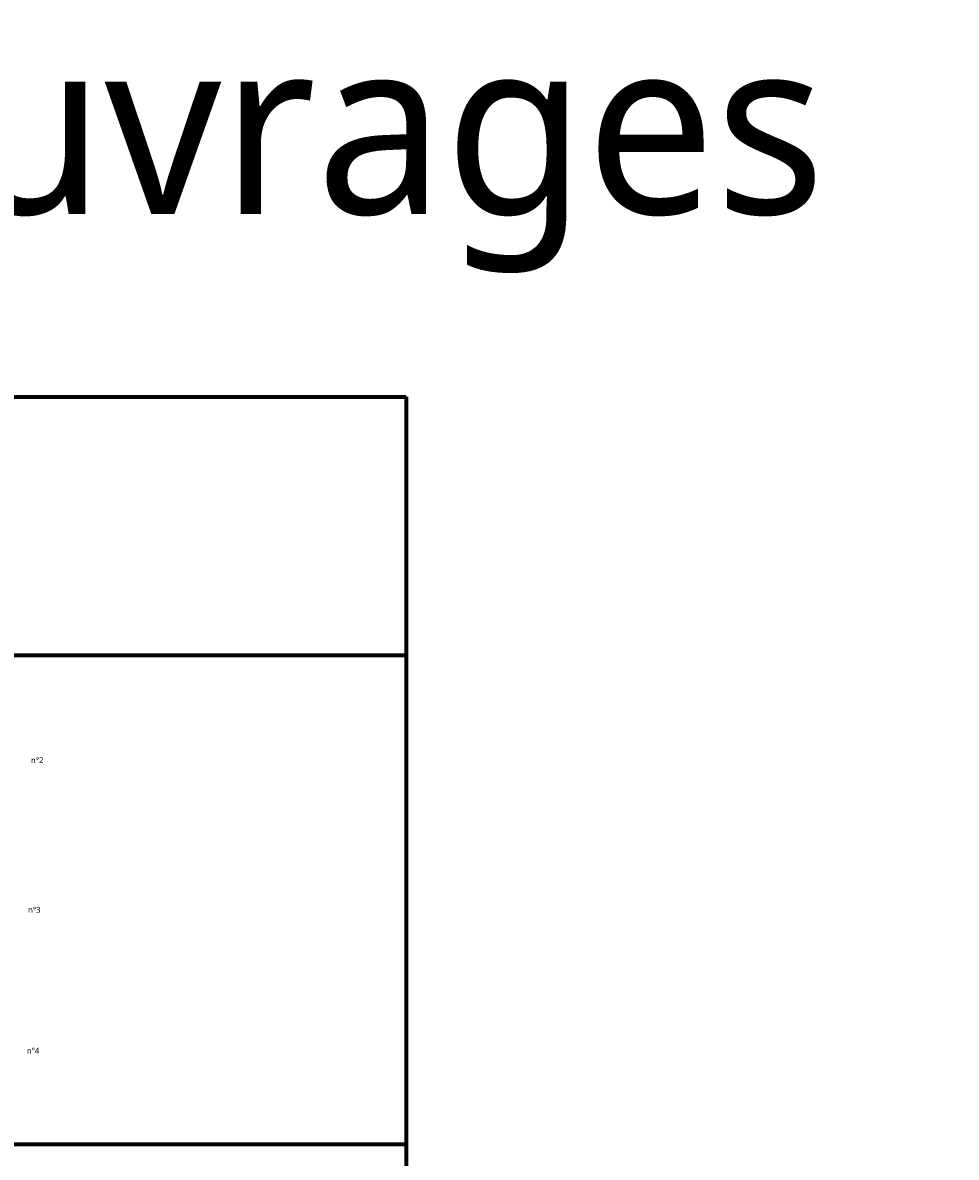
# Model space of a CAD drawing. Header units: millimetres. Extents: x -3314 to 21255525, y -15000 to 1735000.
# Tile 40 of 109: x 13620 to 15210, y 11193 to 13126. Entities that reach past the tile are written whole.
import ezdxf

# ---------------------------------------------------------------- set-up
doc = ezdxf.new("R2010")
doc.units = ezdxf.units.MM
doc.linetypes.add('CONTINU', pattern=[0])
doc.layers.add('Dessin_TEXTES', color=7, linetype='CONTINU')
doc.styles.add('Arial', font='segoeui.ttf')

msp = doc.modelspace()

# ---------------------------------------------------------------- linework, layer by layer
at = {"layer": 'Defpoints', "lineweight": 70}
for p, q in [((11611.8084, 12488.9435), (14273.133, 12488.9435)), ((14273.133, 12488.9435), (14273.133, 4548.0837)), ((8721.2504, 12048.9435), (14273.133, 12048.9435)), ((8721.2504, 11215.5146), (14273.133, 11215.5146)), ((9841.2504, 11215.5146), (14273.133, 11215.5146))]:
    msp.add_line(p, q, dxfattribs=at)

# ---------------------------------------------------------------- texts
at = {"layer": 'Dessin_TEXTES', "style": 'Arial'}
for s, height, p in [('Ensemble des jonctions entre Ouvrages', 300, (7707.5504, 12800.6435)), ('n°2', 10, (13634.08, 11865)), ('n°3', 10, (13629.08, 11610)), ('n°4', 10, (13627.08, 11370))]:
    msp.add_text(s, height=height, dxfattribs=at).set_placement(p)

doc.saveas('drawing.dxf')
